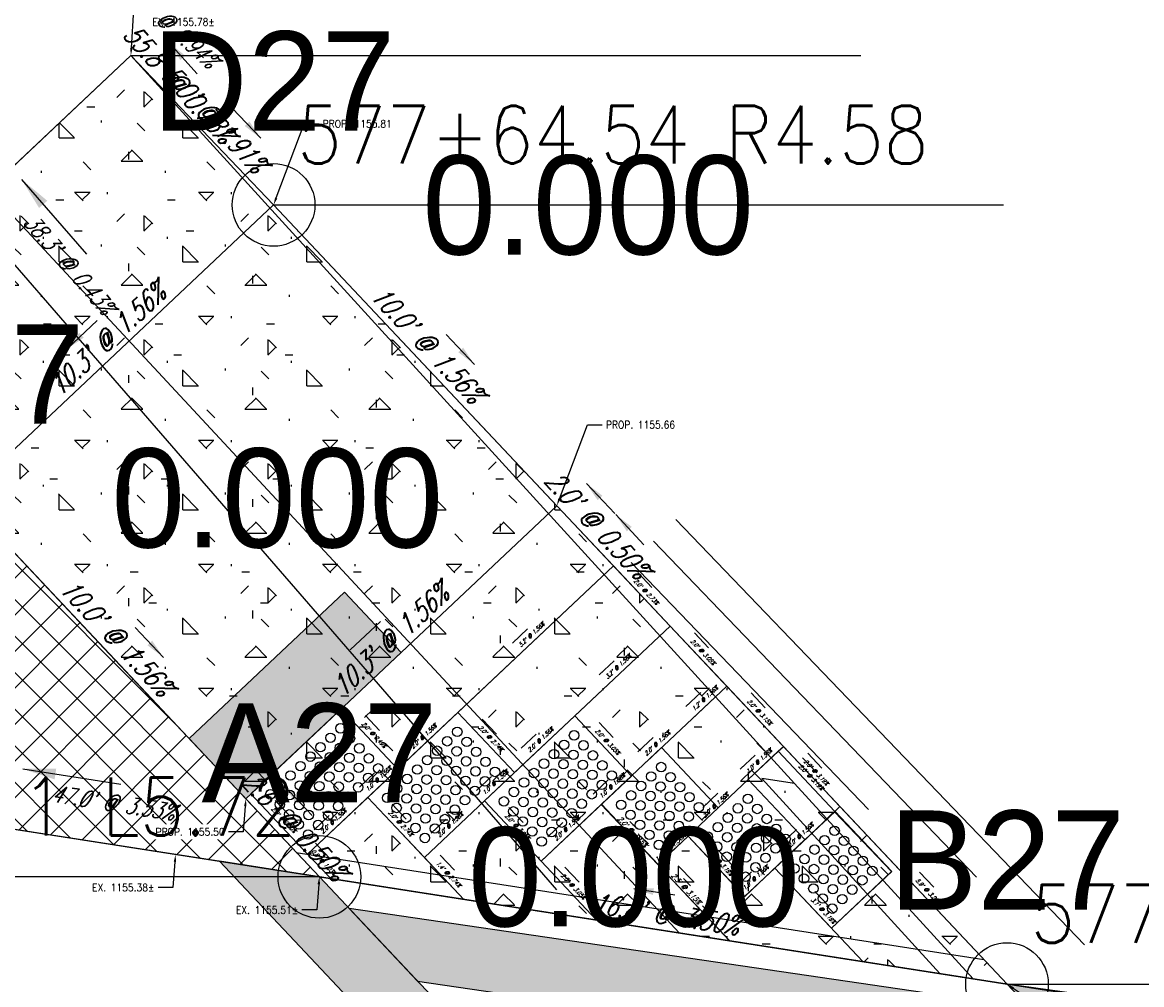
# Model space of a CAD drawing. Extents: x 167754 to 212748, y 396132 to 454338.
# Tile 10 of 150: x 175388 to 175415, y 419425 to 419448. Entities that reach past the tile are written whole.
import ezdxf
from ezdxf import colors
from ezdxf.entities.mleader import LeaderData, LeaderLine
from ezdxf.enums import TextEntityAlignment as Align
from ezdxf.math import Vec2, Vec3

# ---------------------------------------------------------------- set-up
doc = ezdxf.new("R2010")
doc.units = 0
doc.header["$MEASUREMENT"] = 0
doc.layers.get('0').update_dxf_attribs({"linetype": 'CONTINUOUS'})
for name, color, linetype, plot in [('0_3DP_MAT', 181, 'CONTINUOUS', False), ('0_EX. 3DP', 31, 'CONTINUOUS', False), ('0_QUANTITIES_PAVEMENT REMOVED', 130, 'CONTINUOUS', False), ('SC_SCRATCH-5', 5, 'CONTINUOUS', False)]:
    doc.layers.add(name, color=color, linetype=linetype, plot=plot)
for name, color, linetype in [('0_JLD_PR_3DP', 40, 'CONTINUOUS'), ('0_PNTS', 1, 'CONTINUOUS'), ('PM_P_CROSSWALK', 7, 'CONTINUOUS'), ('PM_P_STOP_LINE', 7, 'CONTINUOUS'), ('PNTDESC', 3, 'CONTINUOUS'), ('PNTELEV', 5, 'CONTINUOUS'), ('PNTNO', 7, 'CONTINUOUS'), ('POLYLINE_LABEL_CORRECTION_2', 7, 'CONTINUOUS'), ('PV_P_CURB', 3, 'CONTINUOUS'), ('PV_P_CURB_RAMP', 3, 'CONTINUOUS'), ('PV_P_CURB_RAMP_DOMES', 7, 'CONTINUOUS'), ('PV_P_CURB_RAMP_HATCH', 3, 'CONTINUOUS'), ('PV_P_GRADE_BREAKS', 3, 'CONTINUOUS'), ('PV_P_SAW_CUT_LINE', 110, 'CONTINUOUS'), ('SC_SCRATCH-6', 6, 'CONTINUOUS')]:
    doc.layers.add(name, color=color, linetype=linetype)
doc.styles.add('PTXT', font='TXT')
doc.styles.add('romans', font='romans.shx', dxfattribs={"width": 0.75, "oblique": 22.5})
doc.styles.get("Standard").update_dxf_attribs({"font": 'romans.shx', "width": 0.9})
doc.dimstyles.new('4P', dxfattribs={"dimscale": 4, "dimtxt": 0.14, "dimasz": 0.14, "dimexe": 0.05, "dimexo": 0.05, "dimgap": 0.05, "dimtad": 1, "dimzin": 0, "dimdsep": 46, "dimtxsty": 'romans', "dimcen": 0, "dimdle": 0.1, "dimclrd": 1, "dimclre": 1, "dimclrt": 7, "dimaunit": 1, "dimadec": 4, "dimazin": 0, "dimtfac": 1, "dimtmove": 0, "dimatfit": 2, "dimfxl": 1, "dimtvp": 1, "dimtolj": 1, "dimtzin": 0, "dimarcsym": 0})

# ---------------------------------------------------------------- blocks, each defined once
blk = doc.blocks.new('SPT4')
at = {"color": 0, "linetype": 'Continuous'}
blk.add_circle((0, 0), 0.5, dxfattribs=at)
blk = doc.blocks.new('SRVPNO1')
at = {"layer": 'PNTDESC', "style": 'PTXT'}
blk.add_attdef('DESC2', text='', height=1, dxfattribs=at).set_placement((0, -1.75), align=Align.CENTER)
at = {"layer": 'PNTELEV', "style": 'PTXT'}
blk.add_attdef('ELEV2', (1.5, -0.5), '', height=1, dxfattribs=at)
at = {"layer": 'PNTNO', "style": 'PTXT'}
blk.add_attdef('PT#', text='', height=1, dxfattribs=at).set_placement((0, 0.75), align=Align.CENTER)

msp = doc.modelspace()

# ---------------------------------------------------------------- linework, layer by layer
at = {"layer": '0_3DP_MAT'}
for points, elevation in [([(175404.022, 419425.765), (175369.449, 419462.948)], 1155.351), ([(175395.02, 419427.674), (175402.423, 419434.647)], 1155.253), ([(175406.328, 419427.335), (175407.7, 419425.879), (175409.156, 419427.25), (175407.778, 419428.7), (175406.328, 419427.335)], 1155.253)]:
    msp.add_lwpolyline(points, dxfattribs=dict(at, elevation=elevation))
at = {"layer": '0_3DP_MAT', "color": 211}
for points in [[(175386.669, 419436.293, 1155.653), (175394.196, 419443.382, 1155.815)], [(175401.052, 419436.103, 1155.659), (175394.196, 419443.382, 1155.815)]]:
    msp.add_polyline3d(points, dxfattribs=at)
at = {"layer": '0_3DP_MAT'}
for points in [[(175405.685, 419429.477, 1155.829), (175404.229, 419428.105, 1155.798)], [(175403.501, 419427.42, 1155.782), (175402.13, 419428.876, 1155.719)], [(175404.229, 419428.105, 1155.798), (175403.501, 419427.42, 1155.782)], [(175405.6, 419426.649, 1155.862), (175404.229, 419428.105, 1155.798)], [(175406.328, 419427.335, 1155.877), (175405.6, 419426.649, 1155.862)]]:
    msp.add_polyline3d(points, dxfattribs=at)
at = {"layer": '0_EX. 3DP', "elevation": 1155.253}
for points in [[(175403.935, 419435.77), (175413.829, 419425.481)], [(175403.395, 419435.25), (175411.213, 419427.119)], [(175402.854, 419434.73), (175408.598, 419428.757)]]:
    msp.add_lwpolyline(points, dxfattribs=at)
at = {"layer": '0_EX. 3DP'}
msp.add_polyline3d([(175366.943, 419431.543, 1154.493), (175413.375, 419424.308, 1156.152), (175465.332, 419418.218, 1156.242)], dxfattribs=at)
at = {"layer": '0_JLD_PR_3DP'}
for points in [[(175398.66, 419431.102, 1155.588), (175402.422, 419434.648, 1155.669)], [(175406.537, 419430.279, 1155.847), (175405.166, 419431.735, 1155.784), (175403.795, 419433.191, 1155.723), (175402.422, 419434.648, 1155.669)], [(175401.487, 419431.017, 1155.674), (175403.795, 419433.191, 1155.723)], [(175404.314, 419430.933, 1155.766), (175405.166, 419431.735, 1155.784)], [(175395.02, 419427.674, 1155.51), (175396.476, 419429.045, 1155.541), (175397.204, 419429.731, 1155.556), (175395.832, 419431.187, 1155.547)], [(175397.204, 419429.731, 1155.556), (175398.66, 419431.102, 1155.588)], [(175397.847, 419427.589, 1155.596), (175399.303, 419428.961, 1155.627), (175400.031, 419429.646, 1155.643), (175398.66, 419431.102, 1155.588)], [(175400.674, 419427.505, 1155.688), (175402.13, 419428.876, 1155.719), (175402.858, 419429.561, 1155.735), (175401.487, 419431.017, 1155.674), (175400.031, 419429.646, 1155.643)], [(175406.328, 419427.335, 1155.877), (175407.784, 419428.706, 1155.908), (175406.413, 419430.162, 1155.845), (175405.685, 419429.477, 1155.829)], [(175406.413, 419430.162, 1155.845), (175406.537, 419430.279, 1155.847)], [(175407.908, 419428.823, 1155.911), (175406.537, 419430.279, 1155.847)], [(175396.476, 419429.045, 1155.541), (175397.847, 419427.589, 1155.596), (175398.799, 419426.579, 1155.634)], [(175399.303, 419428.961, 1155.627), (175400.674, 419427.505, 1155.688), (175402.012, 419426.079, 1155.748)], [(175403.501, 419427.42, 1155.782), (175405.237, 419425.576, 1155.862)], [(175406.328, 419427.335, 1155.877), (175408.458, 419425.074, 1155.976)]]:
    msp.add_polyline3d(points, dxfattribs=at)
at = {"layer": '0_QUANTITIES_PAVEMENT REMOVED'}
msp.add_lwpolyline([(175406.018, 419429.503), (175410.323, 419424.782), (175411.129, 419424.657), (175406.807, 419429.38), (175406.018, 419429.503)], dxfattribs=at)
at = {"layer": 'PV_P_CURB_RAMP_DOMES'}
for points, elevation in [([(175397.204, 419429.731), (175395.833, 419431.187)], 1155.253), ([(175398.66, 419431.102), (175396.476, 419429.045)], 1155.253), ([(175400.031, 419429.646), (175398.66, 419431.102)], 1155.253), ([(175401.487, 419431.017), (175399.303, 419428.961)], 1155.253), ([(175402.858, 419429.561), (175401.487, 419431.017)], 1155.253), ([(175402.133, 419428.879), (175403.589, 419430.25)], 1155.798), ([(175402.133, 419428.879), (175403.589, 419430.25)], 1155.798), ([(175404.96, 419428.794), (175403.589, 419430.25)], 1155.798), ([(175395.02, 419427.674), (175397.204, 419429.731)], 1155.253), ([(175397.847, 419427.589), (175400.031, 419429.646)], 1155.253), ([(175400.674, 419427.505), (175402.858, 419429.561)], 1155.253), ([(175404.232, 419428.108), (175405.688, 419429.48)], 1155.798), ([(175404.232, 419428.108), (175405.688, 419429.48)], 1155.798), ([(175407.06, 419428.024), (175405.688, 419429.48)], 1155.798), ([(175397.847, 419427.589), (175396.476, 419429.045)], 1155.253), ([(175400.674, 419427.505), (175399.303, 419428.961)], 1155.253), ([(175403.504, 419427.423), (175402.133, 419428.879)], 1155.798), ([(175402.133, 419428.879), (175403.504, 419427.423)], 1155.798), ([(175403.504, 419427.423), (175404.96, 419428.794)], 1155.798), ([(175406.332, 419427.338), (175407.788, 419428.709)], 1155.798), ([(175406.332, 419427.338), (175407.788, 419428.709)], 1155.798), ([(175409.159, 419427.253), (175407.788, 419428.709)], 1155.798), ([(175405.604, 419426.652), (175404.232, 419428.108)], 1155.798), ([(175404.232, 419428.108), (175405.604, 419426.652)], 1155.798), ([(175405.604, 419426.652), (175407.06, 419428.024)], 1155.798), ([(175407.703, 419425.882), (175406.332, 419427.338)], 1155.798), ([(175406.332, 419427.338), (175407.703, 419425.882)], 1155.798), ([(175407.703, 419425.882), (175409.159, 419427.253)], 1155.798)]:
    msp.add_lwpolyline(points, dxfattribs=dict(at, elevation=elevation))
for centre in [(175395.573, 419430.489, 1155.253), (175395.816, 419430.718, 1155.253), (175396.044, 419430.475, 1155.253), (175398.643, 419430.633, 1155.253), (175401.47, 419430.548, 1155.253), (175395.331, 419430.261, 1155.253), (175395.801, 419430.247, 1155.253), (175396.272, 419430.233, 1155.253), (175398.4, 419430.405, 1155.253), (175398.871, 419430.39, 1155.253), (175401.228, 419430.32, 1155.253), (175401.698, 419430.306, 1155.253), (175395.088, 419430.033, 1155.253), (175395.559, 419430.019, 1155.253), (175396.03, 419430.005, 1155.253), (175396.501, 419429.99, 1155.253), (175397.916, 419429.948, 1155.253), (175398.158, 419430.176, 1155.253), (175398.386, 419429.934, 1155.253), (175398.629, 419430.162, 1155.253), (175398.857, 419429.92, 1155.253), (175399.099, 419430.148, 1155.253), (175400.985, 419430.091, 1155.253), (175401.456, 419430.077, 1155.253), (175401.927, 419430.063, 1155.253), (175394.846, 419429.804, 1155.253), (175395.317, 419429.79, 1155.253), (175395.787, 419429.776, 1155.253), (175396.258, 419429.762, 1155.253), (175396.729, 419429.748, 1155.253), (175397.673, 419429.72, 1155.253), (175398.144, 419429.706, 1155.253), (175398.615, 419429.691, 1155.253), (175399.085, 419429.677, 1155.253), (175399.328, 419429.906, 1155.253), (175399.556, 419429.663, 1155.253), (175400.743, 419429.863, 1155.253), (175401.213, 419429.849, 1155.253), (175401.684, 419429.835, 1155.253), (175402.155, 419429.821, 1155.253), (175403.579, 419429.78, 1155.798), (175394.604, 419429.576, 1155.253), (175395.074, 419429.562, 1155.253), (175395.545, 419429.548, 1155.253), (175396.016, 419429.534, 1155.253), (175396.486, 419429.52, 1155.253), (175397.431, 419429.491, 1155.253), (175397.901, 419429.477, 1155.253), (175398.372, 419429.463, 1155.253), (175398.843, 419429.449, 1155.253), (175399.314, 419429.435, 1155.253), (175400.258, 419429.407, 1155.253), (175400.5, 419429.635, 1155.253), (175400.729, 419429.392, 1155.253), (175400.971, 419429.621, 1155.253), (175401.199, 419429.378, 1155.253), (175401.442, 419429.607, 1155.253), (175401.912, 419429.593, 1155.253), (175402.383, 419429.578, 1155.253), (175403.336, 419429.552, 1155.798), (175403.807, 419429.537, 1155.798), (175394.119, 419429.12, 1155.253), (175394.361, 419429.348, 1155.253), (175394.589, 419429.105, 1155.253), (175394.832, 419429.334, 1155.253), (175395.303, 419429.32, 1155.253), (175395.773, 419429.305, 1155.253), (175396.244, 419429.291, 1155.253), (175397.188, 419429.263, 1155.253), (175397.659, 419429.249, 1155.253), (175398.13, 419429.235, 1155.253), (175398.6, 419429.221, 1155.253), (175399.071, 419429.207, 1155.253), (175400.015, 419429.178, 1155.253), (175400.486, 419429.164, 1155.253), (175400.957, 419429.15, 1155.253), (175401.428, 419429.136, 1155.253), (175401.67, 419429.364, 1155.253), (175401.898, 419429.122, 1155.253), (175402.141, 419429.35, 1155.253), (175403.094, 419429.323, 1155.798), (175403.565, 419429.309, 1155.798), (175404.035, 419429.295, 1155.798), (175394.347, 419428.877, 1155.253), (175394.818, 419428.863, 1155.253), (175395.06, 419429.091, 1155.253), (175395.288, 419428.849, 1155.253), (175395.531, 419429.077, 1155.253), (175395.759, 419428.835, 1155.253), (175396.002, 419429.063, 1155.253), (175396.946, 419429.035, 1155.253), (175397.417, 419429.021, 1155.253), (175397.887, 419429.007, 1155.253), (175398.358, 419428.992, 1155.253), (175398.829, 419428.978, 1155.253), (175399.773, 419428.95, 1155.253), (175400.244, 419428.936, 1155.253), (175400.714, 419428.922, 1155.253), (175401.185, 419428.908, 1155.253), (175401.656, 419428.893, 1155.253), (175402.609, 419428.867, 1155.798), (175402.851, 419429.095, 1155.798), (175403.08, 419428.853, 1155.798), (175403.322, 419429.081, 1155.798), (175403.55, 419428.838, 1155.798), (175403.793, 419429.067, 1155.798), (175404.264, 419429.053, 1155.798), (175405.678, 419429.01, 1155.798), (175394.575, 419428.635, 1155.253), (175395.046, 419428.621, 1155.253), (175395.517, 419428.606, 1155.253), (175397.174, 419428.792, 1155.253), (175397.645, 419428.778, 1155.253), (175398.116, 419428.764, 1155.253), (175398.586, 419428.75, 1155.253), (175400.001, 419428.708, 1155.253), (175400.472, 419428.693, 1155.253), (175400.943, 419428.679, 1155.253), (175401.413, 419428.665, 1155.253), (175402.837, 419428.624, 1155.798), (175403.308, 419428.61, 1155.798), (175403.779, 419428.596, 1155.798), (175404.021, 419428.824, 1155.798), (175404.249, 419428.582, 1155.798), (175404.492, 419428.81, 1155.798), (175405.435, 419428.781, 1155.798), (175405.906, 419428.767, 1155.798), (175394.804, 419428.392, 1155.253), (175395.274, 419428.378, 1155.253), (175397.402, 419428.55, 1155.253), (175397.631, 419428.307, 1155.253), (175397.873, 419428.536, 1155.253), (175398.101, 419428.293, 1155.253), (175398.344, 419428.522, 1155.253), (175400.23, 419428.465, 1155.253), (175400.7, 419428.451, 1155.253), (175401.171, 419428.437, 1155.253), (175403.066, 419428.382, 1155.798), (175403.536, 419428.368, 1155.798), (175404.007, 419428.354, 1155.798), (175404.951, 419428.325, 1155.798), (175405.193, 419428.553, 1155.798), (175405.421, 419428.31, 1155.798), (175405.664, 419428.539, 1155.798), (175405.892, 419428.296, 1155.798), (175406.134, 419428.525, 1155.798), (175395.032, 419428.15, 1155.253), (175397.859, 419428.065, 1155.253), (175400.458, 419428.223, 1155.253), (175400.929, 419428.209, 1155.253), (175403.294, 419428.139, 1155.798), (175403.765, 419428.125, 1155.798), (175404.708, 419428.096, 1155.798), (175405.179, 419428.082, 1155.798), (175405.65, 419428.068, 1155.798), (175406.12, 419428.054, 1155.798), (175406.363, 419428.282, 1155.798), (175406.591, 419428.04, 1155.798), (175407.777, 419428.239, 1155.798), (175400.686, 419427.98, 1155.253), (175403.522, 419427.897, 1155.798), (175404.936, 419427.854, 1155.798), (175405.407, 419427.84, 1155.798), (175405.878, 419427.826, 1155.798), (175406.349, 419427.812, 1155.798), (175407.292, 419427.783, 1155.798), (175407.535, 419428.011, 1155.798), (175407.763, 419427.768, 1155.798), (175408.005, 419427.997, 1155.798), (175408.234, 419427.754, 1155.798), (175405.165, 419427.611, 1155.798), (175405.636, 419427.597, 1155.798), (175406.106, 419427.583, 1155.798), (175407.05, 419427.554, 1155.798), (175407.521, 419427.54, 1155.798), (175407.991, 419427.526, 1155.798), (175408.462, 419427.512, 1155.798), (175405.393, 419427.369, 1155.798), (175405.864, 419427.355, 1155.798), (175406.807, 419427.326, 1155.798), (175407.278, 419427.312, 1155.798), (175407.749, 419427.298, 1155.798), (175408.22, 419427.284, 1155.798), (175408.69, 419427.269, 1155.798), (175405.621, 419427.127, 1155.798), (175407.036, 419427.083, 1155.798), (175407.506, 419427.069, 1155.798), (175407.977, 419427.055, 1155.798), (175408.448, 419427.041, 1155.798), (175407.264, 419426.841, 1155.798), (175407.735, 419426.827, 1155.798), (175408.205, 419426.813, 1155.798), (175407.492, 419426.599, 1155.798), (175407.963, 419426.585, 1155.798), (175407.721, 419426.356, 1155.798)]:
    msp.add_circle(centre, 0.115, dxfattribs=at)
at = {"layer": 'PV_P_GRADE_BREAKS', "elevation": 1152.027}
msp.add_lwpolyline([(175386.669, 419436.293), (175394.196, 419443.382)], dxfattribs=at)
at = {"layer": 'SC_SCRATCH-5'}
for points, elevation in [([(175397.568, 419430.074), (175402.423, 419434.647)], 1155.253), ([(175400.395, 419429.989), (175403.795, 419433.191)], 1155.253), ([(175403.222, 419429.904), (175405.166, 419431.735)], 1155.253), ([(175405.685, 419429.477), (175406.537, 419430.279)], 1155.829), ([(175397.161, 419428.317), (175398.798, 419426.579)], 1155.253), ([(175402.816, 419428.148), (175405.238, 419425.576)], 1155.253), ([(175406.328, 419427.335), (175408.457, 419425.074)], 1155.253)]:
    msp.add_lwpolyline(points, dxfattribs=dict(at, elevation=elevation))

# ---------------------------------------------------------------- block references
at = {"layer": '0_PNTS', "xscale": 2.4, "yscale": 2.4, "zscale": 2.4}
msp.add_blockref('SRVPNO1', (175386.669, 419436.293), dxfattribs=at).add_auto_attribs({'PT#': 'C27', 'ELEV2': '0.000'})

# ---------------------------------------------------------------- texts
at = {"layer": '0_3DP_MAT', "color": 211, "style": 'romans', "oblique": 22.5, "width": 0.75}
for s, rotation, p in [("5.0' @ 1.91%", 313.718, (175392.584, 419445.3)), ("10.3' @ 1.56%", 43.2822, (175390.323, 419439.954)), ("10.0' @ 1.56%", 313.2822, (175397.741, 419439.852)), ("10.0' @ 1.56%", 313.2822, (175390.213, 419432.763)), ("10.3' @ 1.56%", 43.2822, (175397.179, 419432.674)), ("16.8' @ 3.50%", 351.1434, (175403.652, 419425.985))]:
    msp.add_text(s, height=0.48, rotation=rotation, dxfattribs=at).set_placement(p, align=Align.CENTER)
at = {"layer": '0_3DP_MAT', "style": 'romans', "oblique": 22.5, "width": 0.75}
for s, height, rotation, p in [("2.0' @ 1.56%", 0.1, 43.2822, (175404.93, 419428.82, 866.86)), ("2.0' @ 3.15%", 0.12, 313.2822, (175402.845, 419428.175, 866.564)), ("1.0' @ 1.56%", 0.12, 43.2822, (175403.838, 419427.792, 866.842)), ("2.0' @ 3.19%", 0.1, 313.2822, (175404.975, 419427.434, 577.899)), ("2.5' @ 3.15%", 0.12, 313.2772, (175404.141, 419426.798, 866.44))]:
    msp.add_text(s, height=height, rotation=rotation, dxfattribs=at).set_placement(p, align=Align.CENTER)
at = {"layer": '0_EX. 3DP', "style": 'romans', "oblique": 22.5, "width": 0.75}
for s, rotation, p in [("38.3' @ 0.43%", 310.9474, (175389.092, 419441.818)), ("47.0' @ 3.53%", 351.1434, (175390.282, 419428.716))]:
    msp.add_text(s, height=0.4, rotation=rotation, dxfattribs=at).set_placement(p, align=Align.CENTER)
at = {"layer": 'POLYLINE_LABEL_CORRECTION_2', "style": 'romans', "oblique": 22.5, "width": 0.75}
for s, rotation, p in [("2.0' @ 2.73%", 313.2822, (175403.181, 419433.988)), ("5.2' @ 1.56%", 43.3064, (175400.472, 419432.948)), ("2.0' @ 3.05%", 313.2822, (175404.553, 419432.531)), ("3.2' @ 1.56%", 43.2822, (175402.572, 419432.177)), ("1.2' @ 1.56%", 43.2822, (175404.671, 419431.406)), ("2.0' @ 3.15%", 313.2822, (175405.924, 419431.075)), ("2.0' @ 0.49%", 313.2922, (175396.591, 419430.527)), ("2.0' @ 1.56%", 43.2822, (175397.863, 419430.489)), ("2.0' @ 2.74%", 313.2822, (175399.418, 419430.443)), ("2.0' @ 1.56%", 43.2822, (175400.69, 419430.405)), ("2.0' @ 3.05%", 313.2822, (175402.245, 419430.358)), ("2.0' @ 1.56%", 43.2822, (175403.517, 419430.32)), ("1.0' @ 1.56%", 43.2822, (175405.981, 419429.892)), ("2.0' @ 3.19%", 313.2822, (175407.172, 419429.503)), ("2.0' @ 3.19%", 313.2822, (175407.295, 419429.619)), ("1.0' @ 1.56%", 43.2822, (175396.771, 419429.461)), ("1.0' @ 1.56%", 43.2822, (175399.598, 419429.376)), ("1.0' @ 1.56%", 43.2822, (175402.425, 419429.291)), ("2.0' @ 0.50%", 313.3401, (175394.406, 419428.47)), ("2.0' @ 1.56%", 43.2822, (175395.679, 419428.433)), ("2.0' @ 2.74%", 313.2822, (175397.234, 419428.386)), ("2.0' @ 1.56%", 43.2822, (175398.506, 419428.348)), ("2.0' @ 3.05%", 313.2822, (175400.061, 419428.301)), ("2.0' @ 1.56%", 43.2822, (175401.333, 419428.263)), ("2.0' @ 1.56%", 43.2822, (175406.988, 419428.093)), ("1.4' @ 2.74%", 313.2946, (175398.396, 419427.153)), ("1.0' @ 1.56%%%", 43.2822, (175405.899, 419427.068, 0.616)), ("2.0' @ 3.05%", 313.1699, (175401.416, 419426.86)), ("5.9' @ 3.20%", 313.2822, (175410.002, 419426.745)), ("3.1' @ 3.19%", 313.291, (175407.466, 419426.273))]:
    msp.add_text(s, height=0.1, rotation=rotation, dxfattribs=at).set_placement(p, align=Align.CENTER)
at = {"layer": 'SC_SCRATCH-6', "width": 0.9}
msp.add_text('577+51.54 L5.42', height=0.014, dxfattribs=at).set_placement((175395.769, 419427.067), align=Align.MIDDLE_RIGHT)
msp.add_text('577+38.65 R4.67', height=1.4, dxfattribs=at).set_placement((175412.521, 419426.23), align=Align.MIDDLE_LEFT)

# ---------------------------------------------------------------- leaders
at = {"layer": '0_3DP_MAT', "color": 211}
for points in [[(175393.885, 419444.998), (175393.194, 419445.721)], [(175389.197, 419439.899), (175389.925, 419440.584)], [(175399.056, 419439.522), (175398.371, 419440.25)], [(175402.478, 419435.889), (175403.163, 419435.161)], [(175396.053, 419432.619), (175396.781, 419433.304)], [(175391.529, 419432.433), (175390.843, 419433.161)], [(175394.446, 419429.335), (175395.132, 419428.607)], [(175402.917, 419426.84), (175403.906, 419426.686)]]:
    msp.add_leader(points, dimstyle='4P', override={"dimscale": 20, "dimtxt": 0.12, "dimasz": 0.024, "dimdec": 2}, dxfattribs=at)
at = {"layer": '0_3DP_MAT'}
for points in [[(175404.586, 419428.805), (175404.95, 419429.148)], [(175402.823, 419428.464, 866.564), (175402.995, 419428.282, 866.564)], [(175403.556, 419427.778, 866.842), (175403.738, 419427.949, 866.842)], [(175404.959, 419427.772), (175405.301, 419427.408)], [(175404.12, 419427.088, 866.44), (175404.292, 419426.906, 866.44)]]:
    msp.add_leader(points, dimstyle='4P', override={"dimscale": 5, "dimtxt": 0.12, "dimasz": 0.024, "dimdec": 2}, dxfattribs=at)
at = {"layer": '0_EX. 3DP'}
for points in [[(175388.094, 419444), (175389.667, 419442.188)], [(175388.124, 419429.737), (175390.495, 419429.367)]]:
    msp.add_leader(points, dimstyle='4P', override={"dimscale": 20, "dimtxt": 0.12, "dimasz": 0.04, "dimdec": 2}, dxfattribs=at)
at = {"layer": 'POLYLINE_LABEL_CORRECTION_2'}
for points in [[(175403.012, 419434.487), (175403.355, 419434.123)], [(175399.976, 419432.781), (175400.34, 419433.124)], [(175404.384, 419433.03), (175404.727, 419432.666)], [(175402.076, 419432.01), (175402.44, 419432.353)], [(175404.179, 419431.243), (175404.543, 419431.586)], [(175405.755, 419431.574), (175406.098, 419431.21)], [(175396.422, 419431.026), (175396.764, 419430.662)], [(175399.249, 419430.942), (175399.592, 419430.578)], [(175402.076, 419430.857), (175402.419, 419430.493)], [(175397.364, 419430.32), (175397.728, 419430.663)], [(175400.191, 419430.235), (175400.555, 419430.578)], [(175403.018, 419430.151), (175403.382, 419430.493)], [(175405.488, 419429.729), (175405.852, 419430.072)], [(175407.126, 419430.118), (175407.469, 419429.754)], [(175407.002, 419430.002), (175407.345, 419429.638)], [(175396.279, 419429.298), (175396.643, 419429.641)], [(175399.106, 419429.213), (175399.47, 419429.556)], [(175401.933, 419429.128), (175402.297, 419429.471)], [(175394.237, 419428.969), (175394.58, 419428.605)], [(175397.065, 419428.885), (175397.408, 419428.521)], [(175399.892, 419428.8), (175400.235, 419428.436)], [(175395.18, 419428.263), (175395.544, 419428.606)], [(175398.007, 419428.179), (175398.371, 419428.521)], [(175400.834, 419428.094), (175401.198, 419428.437)], [(175406.489, 419427.924), (175406.853, 419428.267)], [(175395.207, 419427.941), (175395.549, 419427.577)], [(175398.232, 419427.645), (175398.575, 419427.282)], [(175401.248, 419427.359), (175401.59, 419426.995)], [(175405.4, 419426.899, 0.616), (175405.764, 419427.242, 0.616)], [(175409.836, 419427.241), (175410.179, 419426.877)], [(175407.299, 419426.769), (175407.642, 419426.406)]]:
    msp.add_leader(points, dimstyle='4P', override={"dimscale": 5, "dimtxt": 0.12, "dimasz": 0.02, "dimdec": 2}, dxfattribs=at)
at = {"layer": 'SC_SCRATCH-6', "has_arrowhead": 0}
msp.add_leader([(175395.775, 419427.05), (175395.775, 419427.05), (175395.6, 419427.05)], dimstyle='4P', override={"dimscale": 20, "dimasz": 0.1}, dxfattribs=at)

# ---------------------------------------------------------------- next in the draw order: leaders
at = {"layer": '0_3DP_MAT'}
ml = msp.add_multileader_mtext('Standard', dxfattribs=at)
ml.set_content('PROP. 1155.91\\PEX. 1155.78±', color=256)
ml.set_leader_properties()
ml.build(insert=Vec2(0, 0))
ml.multileader.update_dxf_attribs({"dogleg_length": 0.36, "arrow_head_size": 0.18})
ctx = ml.context
ctx.base_point, ctx.char_height, ctx.arrow_head_size, ctx.landing_gap_size, ctx.plane_origin = Vec3(175391.175, 419448.108, 1155.253), 0.18, 0.18, 0.09, Vec3(175374.535, 419456.782, 1155.253)
notes = []
notes.append((ctx, [(0, (1, 1, 0), (175390.815, 419448.108, 1155.253), (1, 0), 0.36, [(0, [(175390.741, 419446.996, 1155.253)], 0, [])])]))
ctx.mtext.insert, ctx.mtext.flow_direction = Vec3(175391.265, 419448.198, 1155.253), 5
ctx.mtext.has_bg_fill, ctx.mtext.bg_color, ctx.mtext.bg_scale_factor, ctx.mtext.bg_transparency, ctx.mtext.use_window_bg_color = 1, -1027028792, 1.5, 0, 1
ml = msp.add_multileader_mtext('Standard', dxfattribs=at)
ml.set_content('EX. 1155.38±', color=256)
ml.set_leader_properties()
ml.build(insert=Vec2(0, 0))
ml.multileader.update_dxf_attribs({"dogleg_length": 0.36, "arrow_head_size": 0.18})
ctx = ml.context
ctx.base_point, ctx.char_height, ctx.arrow_head_size, ctx.landing_gap_size, ctx.plane_origin = Vec3(175389.537, 419426.864, -3.555), 0.18, 0.18, 0.09, Vec3(175375.617, 419437.452, -3.555)
ctx.text_align_type = 2
notes.append((ctx, [(1, (1, 1, 0), (175391.758, 419426.864, -3.555), (-1, 0), 0.36, [(0, [(175391.822, 419427.666, -3.555)], 0, [])])]))
ctx.mtext.insert, ctx.mtext.alignment, ctx.mtext.flow_direction = Vec3(175391.308, 419426.954, -3.555), 3, 5
ctx.mtext.has_bg_fill, ctx.mtext.bg_color, ctx.mtext.bg_scale_factor, ctx.mtext.bg_transparency, ctx.mtext.use_window_bg_color = 1, -1027028792, 1.5, 0, 1
ml = msp.add_multileader_mtext('Standard', dxfattribs=at)
ml.set_content('EX. 1155.51±', color=256)
ml.set_leader_properties()
ml.build(insert=Vec2(0, 0))
ml.multileader.update_dxf_attribs({"dogleg_length": 0.36, "arrow_head_size": 0.18})
ctx = ml.context
ctx.base_point, ctx.char_height, ctx.arrow_head_size, ctx.landing_gap_size, ctx.plane_origin = Vec3(175393.019, 419426.322, 1156.55), 0.18, 0.18, 0.09, Vec3(175379.099, 419436.909, 1156.55)
ctx.text_align_type = 2
notes.append((ctx, [(1, (1, 1, 0), (175395.241, 419426.322, 1156.55), (-1, 0), 0.36, [(0, [(175395.305, 419427.124, 1156.55)], 0, [])])]))
ctx.mtext.insert, ctx.mtext.alignment, ctx.mtext.flow_direction = Vec3(175394.791, 419426.412, 1156.55), 3, 5
ctx.mtext.has_bg_fill, ctx.mtext.bg_color, ctx.mtext.bg_scale_factor, ctx.mtext.bg_transparency, ctx.mtext.use_window_bg_color = 1, -1027028792, 1.5, 0, 1
ml = msp.add_multileader_mtext('Standard', dxfattribs=at)
ml.set_content('EX. 1156.10±', color=256)
ml.set_leader_properties()
ml.build(insert=Vec2(0, 0))
ml.multileader.update_dxf_attribs({"dogleg_length": 0.36, "arrow_head_size": 0.18})
ctx = ml.context
ctx.base_point, ctx.char_height, ctx.arrow_head_size, ctx.landing_gap_size, ctx.plane_origin = Vec3(175413.187, 419423.948, 1155.64), 0.18, 0.18, 0.09, Vec3(175395.746, 419434.315, 1155.64)
notes.append((ctx, [(0, (1, 1, 0), (175412.827, 419423.948, 1155.64), (1, 0), 0.36, [(0, [(175411.951, 419424.53, 1155.64)], 0, [])])]))
ctx.mtext.insert, ctx.mtext.flow_direction = Vec3(175413.277, 419424.038, 1155.64), 5
ctx.mtext.has_bg_fill, ctx.mtext.bg_color, ctx.mtext.bg_scale_factor, ctx.mtext.bg_transparency, ctx.mtext.use_window_bg_color = 1, -1027028792, 1.5, 0, 1
for ctx, leaders in notes:
    for number, flags, end, landing, length, lines in leaders:
        leader = LeaderData()
        leader.index, (leader.has_last_leader_line, leader.has_dogleg_vector, leader.attachment_direction) = number, flags
        leader.last_leader_point, leader.dogleg_vector, leader.dogleg_length = Vec3(end), Vec3(landing), length
        for number, points, colour, breaks in lines:
            line = LeaderLine()
            line.index, line.vertices, line.color, line.breaks = number, Vec3.list(points), colors.encode_raw_color(colour), breaks
            leader.lines.append(line)
        ctx.leaders.append(leader)

# ---------------------------------------------------------------- next in the draw order: hatches: boundary and pattern name
at = {"layer": 'PM_P_CROSSWALK', "transparency": 33554495}
h = msp.add_hatch(color=256, dxfattribs=at)
h.dxf.hatch_style = 1
h.paths.add_polyline_path([(175395.305, 419427.124), (175392.89, 419427.5), (175414.504, 419404.549), (175416.854, 419404.242)])
h = msp.add_hatch(color=256, dxfattribs=at)
h.dxf.hatch_style = 1
h.paths.add_polyline_path([(175414.154, 419422.191), (175412.498, 419423.949), (175396.022, 419426.362), (175397.678, 419424.603)])
h = msp.add_hatch(color=256, dxfattribs=at)
h.dxf.hatch_style = 1
h.paths.add_polyline_path([(175435.452, 419401.764), (175414.325, 419424.197), (175411.951, 419424.53), (175433.096, 419402.077)])
at = {"layer": 'PV_P_CURB_RAMP_HATCH', "transparency": 33554495}
h = msp.add_hatch(dxfattribs=at)
h.set_pattern_fill('CONCRE', color=256, scale=3, pattern_type=2)
h.set_pattern_definition([(0, (0, 0), (3, 3), [0.375, -2.625]), (90, (0, 0), (-3, 3), [0.375, -2.625]), (135, (0.375, 0), (-2.999999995, 2e-16), [0.5303301, -3.7123107]), (0, (0.375, 1.6875), (3, 3), [0.375, -2.625]), (45, (0.5625, 1.5), (0, 2.999999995), [0.2651649, -3.9774756]), (135, (0.5625, 1.5), (-2.999999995, 2e-16), [0.2651649, -3.9774756]), (0, (1.5, 2.4375), (3, 3), [0.5303301, -2.4696699]), (45, (1.5, 2.4375), (0, 2.999999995), [0.375, -3.8676408]), (135, (2.0303, 2.4375), (-2.999999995, 2e-16), [0.375, -3.8676408]), (90, (2.0625, 0.75), (-3, 3), [0.375, -2.625]), (45, (2.0625, 0.75), (0, 2.999999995), [0.2651649, -3.9774756]), (135, (2.25, 0.9375), (-2.999999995, 2e-16), [0.2651649, -3.9774756]), (0, (0.375, 0.75), (3, 3), [0.1875, -2.5125]), (0, (2.625, 1.5), (3, 3), [0.1875, -2.5125]), (90, (1.6875, 1.875), (-3, 3), [0.1875, -2.5125]), (135, (2.0625, 0.1875), (-2.999999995, 2e-16), [0.2651649, -3.9774756]), (135, (0.75, 2.25), (-2.999999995, 2e-16), [0.2651649, -3.9774756]), (45, (1.4062, 0.9844), (0, 2.999999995), [0.2651649, -3.9774756]), (90, (1.0312, 0.375), (-3, 3), [0.046875, -2.953125]), (90, (1.172, 1.6406), (-3, 3), [0.046875, -2.953125]), (90, (2.578, 2.1562), (-3, 3), [0.046875, -2.953125]), (90, (2.625, 0.5625), (-3, 3), [0.046875, -2.953125])])
h.paths.add_polyline_path([(175383.437, 419440.118), (175386.669, 419436.293), (175390.097, 419432.653), (175395.305, 419427.124), (175411.951, 419424.53), (175394.196, 419443.382), (175390.741, 419446.996)])
at = {"layer": 'PV_P_SAW_CUT_LINE', "transparency": 33554495}
h = msp.add_hatch(dxfattribs=at)
h.set_pattern_fill('ANSI37', color=256, scale=5)
h.paths.add_polyline_path([(175365.768, 419459.591), (175383.437, 419440.118), (175386.669, 419436.293), (175393.525, 419429.013), (175395.305, 419427.124), (175386.424, 419428.507), (175385.306, 419436.227)])

# ---------------------------------------------------------------- next in the draw order: linework, layer by layer
at = {"layer": '0_3DP_MAT', "color": 211, "elevation": 1155.253}
for points in [[(175390.741, 419446.996), (175382.662, 419439.388)], [(175383.241, 419439.933), (175390.741, 419446.996)]]:
    msp.add_lwpolyline(points, dxfattribs=at)
at = {"layer": '0_3DP_MAT', "elevation": 1155.64}
msp.add_lwpolyline([(175411.951, 419424.53), (175395.305, 419427.124)], dxfattribs=at)
at = {"layer": '0_3DP_MAT', "color": 211}
for points in [[(175390.741, 419446.996, 1155.91), (175383.437, 419440.118, 1155.754)], [(175394.196, 419443.382, 1155.815), (175390.741, 419446.996, 1155.78)], [(175395.305, 419427.124, 1155.51), (175411.951, 419424.53, 1156.1)]]:
    msp.add_polyline3d(points, dxfattribs=at)
at = {"layer": '0_EX. 3DP'}
for points in [[(175401.053, 419426.813, 1155.844), (175375.923, 419455.775, 1155.68), (175369.401, 419463.292, 1155.667), (175335.667, 419499.211, 1155.831)], [(175382.662, 419439.388, 1155.44), (175390.741, 419446.996, 1155.78)]]:
    msp.add_polyline3d(points, dxfattribs=at)
at = {"layer": '0_JLD_PR_3DP'}
msp.add_polyline3d([(175407.784, 419428.706, 1155.908), (175407.908, 419428.823, 1155.911), (175411.951, 419424.53, 1156.1)], dxfattribs=at)
at = {"layer": '0_PNTS'}
for p in [(175395.305, 419427.124), (175411.951, 419424.53)]:
    msp.add_point(p, dxfattribs=at)
at = {"layer": 'PM_P_CROSSWALK'}
for points, elevation in [([(175395.305, 419427.124), (175392.89, 419427.5), (175414.504, 419404.549), (175416.854, 419404.242)], 1156.55), ([(175435.452, 419401.764), (175414.325, 419424.197), (175411.951, 419424.53), (175433.096, 419402.077)], 1155.64)]:
    msp.add_lwpolyline(points, close=True, dxfattribs=dict(at, elevation=elevation))
msp.add_lwpolyline([(175414.154, 419422.191), (175412.498, 419423.949), (175396.022, 419426.362), (175397.678, 419424.603)], close=True, dxfattribs=at)
at = {"layer": 'PV_P_CURB', "elevation": 1155.253}
msp.add_lwpolyline([(175394.746, 419427.717), (175411.392, 419425.123)], dxfattribs=at)
at = {"layer": 'PV_P_CURB_RAMP', "elevation": 1155.64}
msp.add_lwpolyline([(175383.437, 419440.118), (175386.669, 419436.293), (175390.097, 419432.653), (175395.305, 419427.124), (175411.951, 419424.53), (175394.196, 419443.382), (175390.741, 419446.996), (175383.437, 419440.118)], dxfattribs=at)
at = {"layer": 'PV_P_SAW_CUT_LINE'}
msp.add_lwpolyline([(175365.768, 419459.591), (175383.437, 419440.118), (175386.669, 419436.293), (175393.525, 419429.013), (175395.305, 419427.124), (175386.424, 419428.507), (175385.306, 419436.227), (175365.768, 419459.591)], dxfattribs=at)

# ---------------------------------------------------------------- next in the draw order: block references
at = {"layer": '0_PNTS', "xscale": 2.4, "yscale": 2.4, "zscale": 2.4}
msp.add_blockref('SRVPNO1', (175411.951, 419424.53), dxfattribs=at).add_auto_attribs({'PT#': 'B27', 'ELEV2': '0.000'})
at = {"layer": '0_PNTS', "xscale": 2, "yscale": 2, "zscale": 2}
for p in [(175395.305, 419427.124), (175411.951, 419424.53)]:
    msp.add_blockref('SPT4', p, dxfattribs=at)

# ---------------------------------------------------------------- next in the draw order: texts
at = {"layer": '0_3DP_MAT', "style": 'romans', "oblique": 22.5, "width": 0.75}
for s, height, rotation, p in [("4.8' @ 0.94%", 0.4, 317.8117, (175391.599, 419447.576)), ("55.8' @ 0.78%", 0.48, 312.3643, (175391.728, 419446.151)), ("55.8' @ 0.78%", 0.48, 312.3643, (175391.728, 419446.151)), ("55.8' @ 0.78%", 0.48, 312.3643, (175391.728, 419446.151))]:
    msp.add_text(s, height=height, rotation=rotation, dxfattribs=at).set_placement(p, align=Align.CENTER)
at = {"layer": 'POLYLINE_LABEL_CORRECTION_2', "style": 'romans', "oblique": 22.5, "width": 0.75}
msp.add_text("0.8' @ 1.23%", height=0.1, rotation=313.2534, dxfattribs=at).set_placement((175395.372, 419427.446), align=Align.CENTER)

# ---------------------------------------------------------------- next in the draw order: leaders
at = {"layer": '0_3DP_MAT'}
msp.add_leader([(175391.674, 419447.296), (175392.348, 419446.557)], dimstyle='4P', override={"dimscale": 20, "dimtxt": 0.12, "dimasz": 0.024, "dimdec": 2}, dxfattribs=at)
msp.add_leader([(175391.674, 419447.296), (175392.348, 419446.557)], dimstyle='4P', override={"dimscale": 20, "dimtxt": 0.12, "dimasz": 0.024, "dimdec": 2}, dxfattribs=at)
msp.add_leader([(175391.674, 419447.296), (175392.348, 419446.557)], dimstyle='4P', override={"dimscale": 20, "dimtxt": 0.12, "dimasz": 0.024, "dimdec": 2}, dxfattribs=at)
at = {"layer": 'SC_SCRATCH-6', "has_arrowhead": 0}
for points in [[(175390.741, 419446.996), (175390.751, 419446.996), (175408.411, 419446.996)], [(175395.305, 419427.124), (175395.295, 419427.124), (175377.875, 419427.124)], [(175411.951, 419424.53), (175411.961, 419424.53), (175429.621, 419424.53)]]:
    msp.add_leader(points, dimstyle='4P', override={"dimscale": 20, "dimasz": 0.1}, dxfattribs=at)

# ---------------------------------------------------------------- next in the draw order: leaders
at = {"layer": '0_3DP_MAT'}
ml = msp.add_multileader_mtext('Standard', dxfattribs=at)
ml.set_content('PROP. 1155.50', color=256)
ml.set_leader_properties()
ml.build(insert=Vec2(0, 0))
ml.multileader.update_dxf_attribs({"dogleg_length": 0.36, "arrow_head_size": 0.18})
ctx = ml.context
ctx.base_point, ctx.char_height, ctx.arrow_head_size, ctx.landing_gap_size, ctx.plane_origin = Vec3(175391.077, 419428.211, 1155.253), 0.18, 0.18, 0.09, Vec3(175377.319, 419438.799, 1155.253)
ctx.text_align_type = 2
notes = []
notes.append((ctx, [(1, (1, 1, 0), (175393.461, 419428.211, 1155.253), (-1, 0), 0.36, [(0, [(175393.525, 419429.013, 1155.253)], 0, [])])]))
ctx.mtext.insert, ctx.mtext.alignment, ctx.mtext.flow_direction = Vec3(175393.011, 419428.301, 1155.253), 3, 5
ctx.mtext.has_bg_fill, ctx.mtext.bg_color, ctx.mtext.bg_scale_factor, ctx.mtext.bg_transparency, ctx.mtext.use_window_bg_color = 1, -1027028792, 1.5, 0, 1
for ctx, leaders in notes:
    for number, flags, end, landing, length, lines in leaders:
        leader = LeaderData()
        leader.index, (leader.has_last_leader_line, leader.has_dogleg_vector, leader.attachment_direction) = number, flags
        leader.last_leader_point, leader.dogleg_vector, leader.dogleg_length = Vec3(end), Vec3(landing), length
        for number, points, colour, breaks in lines:
            line = LeaderLine()
            line.index, line.vertices, line.color, line.breaks = number, Vec3.list(points), colors.encode_raw_color(colour), breaks
            leader.lines.append(line)
        ctx.leaders.append(leader)

# ---------------------------------------------------------------- next in the draw order: hatches: boundary and pattern name
at = {"layer": 'PM_P_STOP_LINE', "transparency": 33554495}
h = msp.add_hatch(color=256, dxfattribs=at)
h.dxf.hatch_style = 1
h.paths.add_polyline_path([(175392.153, 419430.469), (175395.914, 419434.01), (175397.285, 419432.555), (175393.525, 419429.013)])

# ---------------------------------------------------------------- next in the draw order: linework, layer by layer
at = {"layer": '0_3DP_MAT', "color": 211}
for points in [[(175393.525, 419429.013, 1155.497), (175386.669, 419436.293, 1155.653)], [(175393.525, 419429.013, 1155.497), (175401.052, 419436.103, 1155.659)], [(175395.305, 419427.124, 1155.51), (175393.525, 419429.013, 1155.497)]]:
    msp.add_polyline3d(points, dxfattribs=at)
at = {"layer": '0_JLD_PR_3DP'}
msp.add_polyline3d([(175393.647, 419429.129, 1155.5), (175395.02, 419427.674, 1155.51), (175395.578, 419427.081, 1155.52)], dxfattribs=at)
at = {"layer": '0_QUANTITIES_PAVEMENT REMOVED'}
msp.add_lwpolyline([(175386.424, 419428.507), (175385.306, 419436.227), (175365.768, 419459.591), (175383.437, 419440.118), (175390.741, 419446.996), (175406.807, 419429.38), (175411.129, 419424.657), (175395.775, 419427.05)], close=True, dxfattribs=at)
at = {"layer": 'PM_P_STOP_LINE', "elevation": 1155.253}
msp.add_lwpolyline([(175392.153, 419430.469), (175395.914, 419434.01), (175397.285, 419432.555), (175393.525, 419429.013)], close=True, dxfattribs=at)
at = {"layer": 'PV_P_CURB_RAMP_DOMES', "elevation": 1155.253}
for points in [[(175395.833, 419431.187), (175393.649, 419429.13)], [(175395.02, 419427.674), (175393.649, 419429.13)]]:
    msp.add_lwpolyline(points, dxfattribs=at)
at = {"layer": 'PV_P_GRADE_BREAKS', "elevation": 1155.516}
msp.add_lwpolyline([(175401.052, 419436.103), (175393.525, 419429.013)], dxfattribs=at)

# ---------------------------------------------------------------- next in the draw order: block references
at = {"layer": '0_PNTS', "xscale": 2.4, "yscale": 2.4, "zscale": 2.4}
msp.add_blockref('SRVPNO1', (175395.305, 419427.124), dxfattribs=at).add_auto_attribs({'PT#': 'A27', 'ELEV2': '0.000'})

# ---------------------------------------------------------------- next in the draw order: texts
at = {"layer": '0_3DP_MAT', "color": 211, "style": 'romans', "oblique": 22.5, "width": 0.75}
msp.add_text("2.6' @ 0.50%", height=0.48, rotation=313.2863, dxfattribs=at).set_placement((175394.531, 419428.178), align=Align.CENTER)
at = {"layer": 'SC_SCRATCH-6', "width": 0.9}
msp.add_text('577+51.91 L5.72', height=1.4, dxfattribs=at).set_placement((175394.735, 419428.824), align=Align.MIDDLE_RIGHT)

# ---------------------------------------------------------------- next in the draw order: leaders
at = {"layer": '0_3DP_MAT'}
ml = msp.add_multileader_mtext('Standard', dxfattribs=at)
ml.set_content('PROP. 1155.81', color=256)
ml.set_leader_properties()
ml.build(insert=Vec2(0, 0))
ml.multileader.update_dxf_attribs({"dogleg_length": 0.36, "arrow_head_size": 0.18})
ctx = ml.context
ctx.base_point, ctx.char_height, ctx.arrow_head_size, ctx.landing_gap_size, ctx.plane_origin = Vec3(175395.296, 419445.344, 1151.885), 0.18, 0.18, 0.09, Vec3(175377.991, 419453.168, 1151.885)
notes = []
notes.append((ctx, [(0, (1, 1, 0), (175394.936, 419445.344, 1151.885), (1, 0), 0.36, [(0, [(175394.196, 419443.382, 1151.885)], 0, [])])]))
ctx.mtext.insert, ctx.mtext.flow_direction = Vec3(175395.386, 419445.434, 1151.885), 5
ctx.mtext.has_bg_fill, ctx.mtext.bg_color, ctx.mtext.bg_scale_factor, ctx.mtext.bg_transparency, ctx.mtext.use_window_bg_color = 1, -1027028792, 1.5, 0, 1
ml = msp.add_multileader_mtext('Standard', dxfattribs=at)
ml.set_content('PROP. 1155.66', color=256)
ml.set_leader_properties()
ml.build(insert=Vec2(0, 0))
ml.multileader.update_dxf_attribs({"dogleg_length": 0.36, "arrow_head_size": 0.18})
ctx = ml.context
ctx.base_point, ctx.char_height, ctx.arrow_head_size, ctx.landing_gap_size, ctx.plane_origin = Vec3(175402.152, 419438.064, 1155.516), 0.18, 0.18, 0.09, Vec3(175384.847, 419445.888, 1155.516)
notes.append((ctx, [(0, (1, 1, 0), (175401.792, 419438.064, 1155.516), (1, 0), 0.36, [(0, [(175401.052, 419436.103, 1155.516)], 0, [])])]))
ctx.mtext.insert, ctx.mtext.flow_direction = Vec3(175402.242, 419438.154, 1155.516), 5
ctx.mtext.has_bg_fill, ctx.mtext.bg_color, ctx.mtext.bg_scale_factor, ctx.mtext.bg_transparency, ctx.mtext.use_window_bg_color = 1, -1027028792, 1.5, 0, 1
for ctx, leaders in notes:
    for number, flags, end, landing, length, lines in leaders:
        leader = LeaderData()
        leader.index, (leader.has_last_leader_line, leader.has_dogleg_vector, leader.attachment_direction) = number, flags
        leader.last_leader_point, leader.dogleg_vector, leader.dogleg_length = Vec3(end), Vec3(landing), length
        for number, points, colour, breaks in lines:
            line = LeaderLine()
            line.index, line.vertices, line.color, line.breaks = number, Vec3.list(points), colors.encode_raw_color(colour), breaks
            leader.lines.append(line)
        ctx.leaders.append(leader)

# ---------------------------------------------------------------- next in the draw order: linework, layer by layer
at = {"layer": '0_3DP_MAT', "color": 211}
msp.add_polyline3d([(175402.422, 419434.648, 1155.669), (175401.052, 419436.103, 1155.659)], dxfattribs=at)
at = {"layer": '0_PNTS'}
msp.add_point((175394.196, 419443.382), dxfattribs=at)

# ---------------------------------------------------------------- next in the draw order: block references
at = {"layer": '0_PNTS', "xscale": 2.4, "yscale": 2.4, "zscale": 2.4}
msp.add_blockref('SRVPNO1', (175394.196, 419443.382), dxfattribs=at).add_auto_attribs({'PT#': 'D27', 'ELEV2': '0.000'})
at = {"layer": '0_PNTS', "xscale": 2, "yscale": 2, "zscale": 2}
msp.add_blockref('SPT4', (175394.196, 419443.382), dxfattribs=at)

# ---------------------------------------------------------------- next in the draw order: texts
at = {"layer": '0_3DP_MAT', "color": 211, "style": 'romans', "oblique": 22.5, "width": 0.75}
msp.add_text("2.0' @ 0.50%", height=0.48, rotation=313.2822, dxfattribs=at).set_placement((175401.853, 419435.485), align=Align.CENTER)
at = {"layer": 'SC_SCRATCH-6', "width": 0.9}
msp.add_text('577+64.54 R4.58', height=1.4, dxfattribs=at).set_placement((175394.766, 419445.082), align=Align.MIDDLE_LEFT)

# ---------------------------------------------------------------- next in the draw order: leaders
at = {"layer": '0_3DP_MAT', "color": 211}
msp.add_leader([(175401.769, 419436.642), (175402.454, 419435.914)], dimstyle='4P', override={"dimscale": 20, "dimtxt": 0.12, "dimasz": 0.024, "dimdec": 2}, dxfattribs=at)
at = {"layer": 'SC_SCRATCH-6', "has_arrowhead": 0}
msp.add_leader([(175394.196, 419443.382), (175394.206, 419443.382), (175411.866, 419443.382)], dimstyle='4P', override={"dimscale": 20, "dimasz": 0.1}, dxfattribs=at)

doc.saveas('drawing.dxf')
